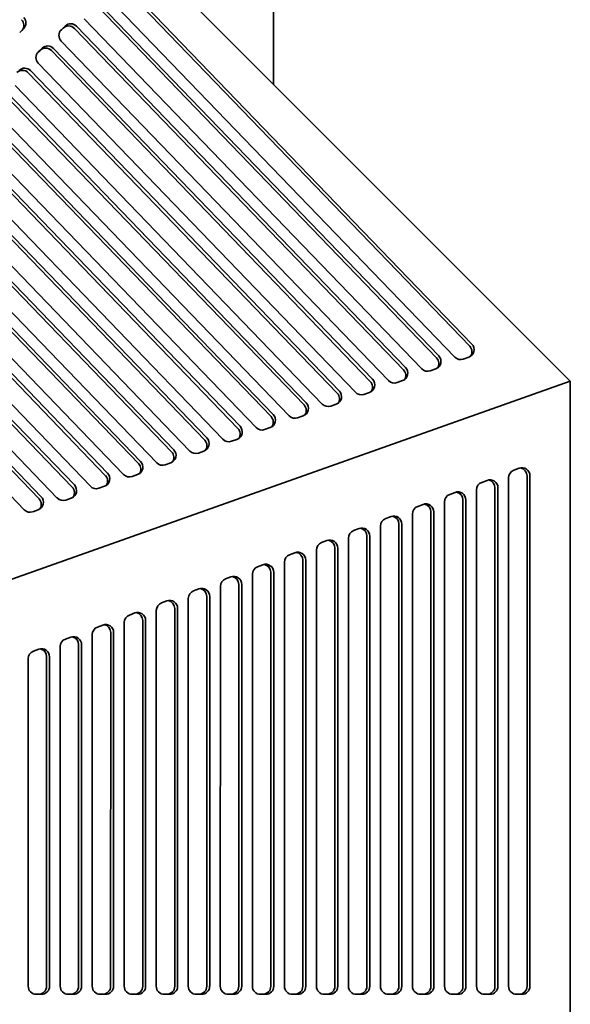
# Model space of a CAD drawing. Header units: millimetres. Extents: x 279 to 1400, y 31 to 1157.
# Tile 14 of 15: x 1195 to 1400, y 597 to 963. Entities that reach past the tile are written whole.
import ezdxf

# ---------------------------------------------------------------- set-up
doc = ezdxf.new("R2010")
doc.units = ezdxf.units.MM
doc.header["$LTSCALE"] = 4
doc.layers.add('Krawędzie widoczne(ISO)', color=7, linetype='Continuous', lineweight=35, true_color=0x262659)

msp = doc.modelspace()

# ---------------------------------------------------------------- linework, layer by layer
at = {"layer": 'Krawędzie widoczne(ISO)'}
for p, q in [((1072.17, 1157.01), (1400.5, 828.67)), ((1290, 939.17), (1290, 1041.51)), ((1232.98, 976.62), (1363.04, 841.69)), ((1233.78, 977.43), (1363.84, 842.49)), ((1225.2, 969.15), (1351.5, 838.11)), ((1357.49, 837.62), (1228.06, 971.91)), ((1224.39, 968.35), (1350.7, 837.31)), ((1345.15, 833.25), (1219.47, 963.64)), ((1196.86, 959.9), (1195.43, 958.52)), ((1210.71, 959.34), (1211.58, 960.17)), ((1210.95, 959.6), (1212.38, 960.97)), ((1215.81, 960.08), (1338.35, 832.93)), ((1216.61, 960.88), (1339.16, 833.74)), ((1332.81, 828.87), (1210.89, 955.37)), ((1202.12, 951.06), (1202.99, 951.9)), ((1202.36, 951.32), (1203.8, 952.7)), ((1207.22, 951.81), (1326.01, 828.56)), ((1208.02, 952.61), (1326.82, 829.36)), ((1320.47, 824.5), (1202.3, 947.1)), ((1198.63, 943.54), (1313.67, 824.18)), ((1199.44, 944.34), (1314.48, 824.99)), ((1190.85, 936.07), (1302.14, 820.61)), ((1308.13, 820.12), (1193.71, 938.83)), ((1190.05, 935.26), (1301.33, 819.81)), ((1295.79, 815.75), (1185.13, 930.55)), ((1181.49, 927.02), (1289.03, 815.44)), ((1182.29, 927.82), (1289.83, 816.25)), ((1283.48, 811.38), (1176.57, 922.31)), ((1172.9, 918.74), (1276.69, 811.07)), ((1173.71, 919.55), (1277.49, 811.87)), ((1271.14, 807.01), (1167.98, 914.03)), ((1164.31, 910.47), (1264.34, 806.69)), ((1165.12, 911.28), (1265.15, 807.5)), ((1156.53, 903.01), (1252.81, 803.12)), ((1258.8, 802.63), (1159.4, 905.76)), ((1155.73, 902.2), (1252, 802.32)), ((1246.46, 798.25), (1150.81, 897.49)), ((1147.14, 893.93), (1239.66, 797.94)), ((1147.95, 894.73), (1240.47, 798.74)), ((1234.12, 793.88), (1142.22, 889.22)), ((1138.56, 885.66), (1227.32, 793.56)), ((1139.36, 886.46), (1228.13, 794.37)), ((1221.78, 789.5), (1133.64, 880.95)), ((1129.97, 877.39), (1214.98, 789.19)), ((1130.78, 878.19), (1215.79, 789.99)), ((1122.19, 869.92), (1203.44, 785.62)), ((1209.44, 785.13), (1125.05, 872.68)), ((1121.39, 869.11), (1202.64, 784.81)), ((1197.1, 780.75), (1116.47, 864.4)), ((1362.71, 837.6), (1360.65, 836.87)), ((1350.37, 833.23), (1348.31, 832.5)), ((1400.5, 828.67), (932.76, 662.79)), ((1338.03, 828.85), (1335.97, 828.12)), ((1400.5, 828.67), (1400.5, 364.34)), ((1325.69, 824.48), (1323.63, 823.75)), ((1313.35, 820.1), (1311.29, 819.37)), ((1301.01, 815.72), (1298.95, 814.99)), ((1288.7, 811.36), (1286.64, 810.63)), ((1276.36, 806.98), (1274.3, 806.26)), ((1264.02, 802.61), (1261.96, 801.88)), ((1251.68, 798.23), (1249.62, 797.5)), ((1379.45, 795.45), (1381.44, 796.2)), ((1239.34, 793.86), (1237.28, 793.13)), ((1377.52, 603.23), (1377.52, 792.64)), ((1384.38, 793.39), (1384.38, 603.23)), ((1385.47, 793.39), (1385.47, 603.23)), ((1227, 789.48), (1224.94, 788.75)), ((1367.53, 790.96), (1369.51, 791.71)), ((1372.45, 788.9), (1372.45, 603.23)), ((1373.54, 788.9), (1373.54, 603.23)), ((1214.65, 785.11), (1212.6, 784.38)), ((1355.6, 786.47), (1357.59, 787.22)), ((1365.59, 603.23), (1365.59, 788.15)), ((1343.67, 781.98), (1345.66, 782.72)), ((1353.66, 603.23), (1353.66, 783.66)), ((1360.52, 784.41), (1360.52, 603.23)), ((1361.61, 784.41), (1361.61, 603.23)), ((1202.31, 780.73), (1200.26, 780)), ((1331.74, 777.48), (1333.73, 778.23)), ((1341.72, 603.23), (1341.73, 779.17)), ((1348.59, 779.91), (1348.58, 603.23)), ((1349.68, 779.91), (1349.67, 603.23)), ((1329.79, 603.23), (1329.8, 774.67)), ((1336.67, 775.42), (1336.65, 603.23)), ((1337.76, 775.42), (1337.74, 603.23)), ((1319.81, 772.99), (1321.8, 773.74)), ((1324.74, 770.93), (1324.73, 603.23)), ((1325.83, 770.93), (1325.82, 603.23)), ((1307.88, 768.5), (1309.87, 769.25)), ((1317.86, 603.23), (1317.88, 770.18)), ((1295.95, 764), (1297.94, 764.75)), ((1305.94, 603.23), (1305.95, 765.69)), ((1312.81, 766.44), (1312.8, 603.23)), ((1313.9, 766.44), (1313.89, 603.23)), ((1284.03, 759.51), (1286.01, 760.26)), ((1294.01, 603.23), (1294.02, 761.2)), ((1300.88, 761.94), (1300.87, 603.23)), ((1301.97, 761.94), (1301.96, 603.23)), ((1272.1, 755.02), (1274.09, 755.77)), ((1282.08, 603.23), (1282.09, 756.7)), ((1288.95, 757.45), (1288.94, 603.23)), ((1290.04, 757.45), (1290.03, 603.23)), ((1270.15, 603.23), (1270.16, 752.21)), ((1277.02, 752.96), (1277.01, 603.23)), ((1278.11, 752.96), (1278.1, 603.23)), ((1260.17, 750.53), (1262.16, 751.28)), ((1265.09, 748.47), (1265.09, 603.23)), ((1266.19, 748.47), (1266.18, 603.23)), ((1248.24, 746.03), (1250.23, 746.78)), ((1258.22, 603.23), (1258.23, 747.72)), ((1236.31, 741.54), (1238.3, 742.29)), ((1246.3, 603.23), (1246.3, 743.22)), ((1253.17, 743.97), (1253.16, 603.23)), ((1254.26, 743.97), (1254.25, 603.23)), ((1224.38, 737.05), (1226.37, 737.8)), ((1234.37, 603.23), (1234.38, 738.73)), ((1241.24, 739.48), (1241.23, 603.23)), ((1242.33, 739.48), (1242.32, 603.23)), ((1222.44, 603.23), (1222.45, 734.24)), ((1229.31, 734.99), (1229.3, 603.23)), ((1230.4, 734.99), (1230.39, 603.23)), ((1212.46, 732.56), (1214.44, 733.3)), ((1217.38, 730.49), (1217.37, 603.23)), ((1218.47, 730.49), (1218.46, 603.23)), ((1200.53, 728.06), (1202.52, 728.81)), ((1210.51, 603.23), (1210.52, 729.75)), ((1198.58, 603.23), (1198.59, 725.25)), ((1205.45, 726), (1205.45, 603.23)), ((1206.54, 726), (1206.54, 603.23)), ((1203.55, 600.23), (1201.57, 600.23)), ((1215.48, 600.23), (1213.49, 600.23)), ((1227.41, 600.23), (1225.42, 600.23)), ((1239.34, 600.23), (1237.35, 600.23)), ((1251.27, 600.23), (1249.28, 600.23)), ((1263.19, 600.23), (1261.21, 600.23)), ((1275.12, 600.23), (1273.13, 600.23)), ((1287.05, 600.23), (1285.06, 600.23)), ((1298.98, 600.23), (1296.99, 600.23)), ((1310.91, 600.23), (1308.92, 600.23)), ((1322.83, 600.23), (1320.85, 600.23)), ((1334.76, 600.23), (1332.77, 600.23)), ((1346.69, 600.23), (1344.7, 600.23)), ((1358.63, 600.23), (1356.64, 600.23)), ((1370.56, 600.23), (1368.57, 600.23)), ((1382.49, 600.23), (1380.5, 600.23))]:
    msp.add_line(p, q, dxfattribs=at)
for centre, major_axis, ratio, start_param, end_param in [((1193.97, 961.26), (2.12, -2.12), 0.993506, 0.100465, 1.552272), ((1194.77, 962.06), (2.12, -2.12), 0.993506, 6.264661, 7.835457), ((1214.46, 958.81), (-2.12, 2.12), 0.993506, 4.693865, 6.264661), ((1213.03, 957.44), (-2.12, 2.12), 0.993506, 6.264661, 7.835457), ((1213.66, 958.01), (-2.12, 2.12), 0.993506, 4.693865, 6.264661), ((1204.45, 949.16), (-2.12, 2.12), 0.993506, 6.264661, 7.835457), ((1205.07, 949.74), (-2.12, 2.12), 0.993506, 4.693865, 6.264661), ((1205.88, 950.54), (-2.12, 2.12), 0.993506, 4.693865, 6.264661), ((1196.49, 941.47), (-2.12, 2.12), 0.993506, 4.693865, 6.264661), ((1197.29, 942.27), (-2.12, 2.12), 0.993506, 4.693865, 6.264661), ((1361.69, 840.42), (2.12, -2.12), 0.993506, 5.841061, 7.835457), ((1360.89, 839.62), (2.12, -2.12), 0.993506, 0.192044, 1.552272), ((1349.35, 836.05), (2.12, -2.12), 0.993506, 5.841061, 7.835457), ((1348.55, 835.24), (2.12, -2.12), 0.993506, 0.192044, 1.552272), ((1359.64, 839.69), (-2.12, 2.12), 0.993506, 1.552272, 2.699469), ((1337.01, 831.67), (2.12, -2.12), 0.993506, 5.841061, 7.835457), ((1336.21, 830.87), (2.12, -2.12), 0.993506, 0.192044, 1.552272), ((1347.3, 835.32), (-2.12, 2.12), 0.993506, 1.552272, 2.699469), ((1324.67, 827.29), (2.12, -2.12), 0.993506, 5.841061, 7.835457), ((1323.87, 826.49), (2.12, -2.12), 0.993506, 0.192044, 1.552272), ((1334.96, 830.94), (-2.12, 2.12), 0.993506, 1.552272, 2.699469), ((1312.33, 822.92), (2.12, -2.12), 0.993506, 5.841061, 7.835457), ((1311.53, 822.11), (2.12, -2.12), 0.993506, 0.192044, 1.552272), ((1322.61, 826.57), (-2.12, 2.12), 0.993506, 1.552272, 2.699469), ((1299.99, 818.54), (2.12, -2.12), 0.993506, 5.841061, 7.835457), ((1299.19, 817.74), (2.12, -2.12), 0.993506, 0.192044, 1.552272), ((1310.27, 822.19), (-2.12, 2.12), 0.993506, 1.552272, 2.699469), ((1287.68, 814.18), (2.12, -2.12), 0.993506, 5.841061, 7.835457), ((1286.88, 813.37), (2.12, -2.12), 0.993506, 0.192044, 1.552272), ((1297.93, 817.81), (-2.12, 2.12), 0.993506, 1.552272, 2.699469), ((1275.34, 809.8), (2.12, -2.12), 0.993506, 5.841061, 7.835457), ((1274.54, 809), (2.12, -2.12), 0.993506, 0.192044, 1.552272), ((1285.63, 813.45), (-2.12, 2.12), 0.993506, 1.552272, 2.699469), ((1263, 805.43), (2.12, -2.12), 0.993506, 5.841061, 7.835457), ((1262.2, 804.62), (2.12, -2.12), 0.993506, 0.192044, 1.552272), ((1273.29, 809.07), (-2.12, 2.12), 0.993506, 1.552272, 2.699469), ((1250.66, 801.05), (2.12, -2.12), 0.993506, 5.841061, 7.835457), ((1249.86, 800.25), (2.12, -2.12), 0.993506, 0.192044, 1.552272), ((1260.95, 804.7), (-2.12, 2.12), 0.993506, 1.552272, 2.699469), ((1238.32, 796.68), (2.12, -2.12), 0.993506, 5.841061, 7.835457), ((1237.52, 795.87), (2.12, -2.12), 0.993506, 0.192044, 1.552272), ((1248.6, 800.32), (-2.12, 2.12), 0.993506, 1.552272, 2.699469), ((1382.49, 793.39), (0, 3), 0.994037, 4.712389, 6.641369), ((1381.4, 793.39), (0, 3), 0.994037, 4.712389, 6.099324), ((1225.98, 792.3), (2.12, -2.12), 0.993506, 5.841061, 7.835457), ((1225.18, 791.5), (2.12, -2.12), 0.993506, 0.192044, 1.552272), ((1236.26, 795.95), (-2.12, 2.12), 0.993506, 1.552272, 2.699469), ((1380.5, 792.64), (0, 3), 0.994037, 0.358184, 1.570796), ((1213.64, 787.92), (2.12, -2.12), 0.993506, 5.841061, 7.835457), ((1212.83, 787.12), (2.12, -2.12), 0.993506, 0.192044, 1.552272), ((1223.92, 791.57), (-2.12, 2.12), 0.993506, 1.552272, 2.699469), ((1368.57, 788.15), (0, 3), 0.994037, 0.358184, 1.570796), ((1370.56, 788.9), (0, 3), 0.994037, 4.712389, 6.641369), ((1369.47, 788.9), (0, 3), 0.994037, 4.712389, 6.099324), ((1201.3, 783.55), (2.12, -2.12), 0.993506, 5.841061, 7.835457), ((1211.58, 787.2), (-2.12, 2.12), 0.993506, 1.552272, 2.699469), ((1356.64, 783.66), (0, 3), 0.994037, 0.358184, 1.570796), ((1358.63, 784.41), (0, 3), 0.994037, 4.712389, 6.641369), ((1357.54, 784.41), (0, 3), 0.994037, 4.712389, 6.099324), ((1200.49, 782.74), (2.12, -2.12), 0.993506, 0.192044, 1.552272), ((1344.71, 779.17), (0, 3), 0.994037, 0.358184, 1.570733), ((1346.7, 779.92), (0, 3), 0.994037, 4.712326, 6.641369), ((1345.61, 779.92), (0, 3), 0.994037, 4.712326, 6.099324), ((1199.24, 782.82), (-2.12, 2.12), 0.993506, 1.552272, 2.699469), ((1334.77, 775.42), (0, 3), 0.994037, 4.712326, 6.641369), ((1333.68, 775.42), (0, 3), 0.994037, 4.712326, 6.099324), ((1322.85, 770.93), (0, 3), 0.994037, 4.712326, 6.641369), ((1332.79, 774.67), (0, 3), 0.994037, 0.358184, 1.570733), ((1320.86, 770.18), (0, 3), 0.994037, 0.358184, 1.570733), ((1321.76, 770.93), (0, 3), 0.994037, 4.712326, 6.099324), ((1308.93, 765.69), (0, 3), 0.994037, 0.358184, 1.570733), ((1310.92, 766.44), (0, 3), 0.994037, 4.712326, 6.641369), ((1309.83, 766.44), (0, 3), 0.994037, 4.712326, 6.099324), ((1297, 761.2), (0, 3), 0.994037, 0.358184, 1.570733), ((1298.99, 761.94), (0, 3), 0.994037, 4.712326, 6.641369), ((1297.9, 761.94), (0, 3), 0.994037, 4.712326, 6.099324), ((1285.07, 756.7), (0, 3), 0.994037, 0.358184, 1.570733), ((1287.06, 757.45), (0, 3), 0.994037, 4.712326, 6.641369), ((1285.97, 757.45), (0, 3), 0.994037, 4.712326, 6.099324), ((1275.13, 752.96), (0, 3), 0.994037, 4.712326, 6.641369), ((1274.04, 752.96), (0, 3), 0.994037, 4.712326, 6.099324), ((1273.14, 752.21), (0, 3), 0.994037, 0.358184, 1.570733), ((1261.21, 747.72), (0, 3), 0.994037, 0.358184, 1.570733), ((1263.2, 748.47), (0, 3), 0.994037, 4.712326, 6.641369), ((1262.11, 748.47), (0, 3), 0.994037, 4.712326, 6.099324), ((1249.29, 743.22), (0, 3), 0.994037, 0.358184, 1.570733), ((1251.27, 743.97), (0, 3), 0.994037, 4.712326, 6.641369), ((1250.18, 743.97), (0, 3), 0.994037, 4.712326, 6.099324), ((1237.36, 738.73), (0, 3), 0.994037, 0.358184, 1.570733), ((1239.35, 739.48), (0, 3), 0.994037, 4.712326, 6.641369), ((1238.26, 739.48), (0, 3), 0.994037, 4.712326, 6.099324), ((1227.42, 734.99), (0, 3), 0.994037, 4.712326, 6.641369), ((1226.33, 734.99), (0, 3), 0.994037, 4.712326, 6.099324), ((1215.49, 730.49), (0, 3), 0.994037, 4.712326, 6.641369), ((1225.43, 734.24), (0, 3), 0.994037, 0.358184, 1.570733), ((1213.5, 729.75), (0, 3), 0.994037, 0.358184, 1.570733), ((1214.4, 730.49), (0, 3), 0.994037, 4.712326, 6.099324), ((1201.57, 725.25), (0, 3), 0.994037, 0.358184, 1.570733), ((1203.56, 726), (0, 3), 0.994037, 4.712326, 6.641369), ((1202.47, 726), (0, 3), 0.994037, 4.712326, 6.099324), ((1201.57, 603.23), (0, -3), 0.994037, 4.712326, 6.283122), ((1202.46, 603.23), (0, -3), 0.994037, 0.00672, 1.570733), ((1203.55, 603.23), (0, -3), 0.994037, 6.283122, 7.853919), ((1213.49, 603.23), (0, -3), 0.994037, 4.712326, 6.283122), ((1214.39, 603.23), (0, -3), 0.994037, 0.00672, 1.570733), ((1215.48, 603.23), (0, -3), 0.994037, 6.283122, 7.853919), ((1225.42, 603.23), (0, -3), 0.994037, 4.712326, 6.283122), ((1226.32, 603.23), (0, -3), 0.994037, 0.00672, 1.570733), ((1227.41, 603.23), (0, -3), 0.994037, 6.283122, 7.853919), ((1237.35, 603.23), (0, -3), 0.994037, 4.712326, 6.283122), ((1238.25, 603.23), (0, -3), 0.994037, 0.00672, 1.570733), ((1239.34, 603.23), (0, -3), 0.994037, 6.283122, 7.853919), ((1249.28, 603.23), (0, -3), 0.994037, 4.712326, 6.283122), ((1250.18, 603.23), (0, -3), 0.994037, 0.00672, 1.570733), ((1251.27, 603.23), (0, -3), 0.994037, 6.283122, 7.853919), ((1261.21, 603.23), (0, -3), 0.994037, 4.712326, 6.283122), ((1262.1, 603.23), (0, -3), 0.994037, 0.00672, 1.570733), ((1263.19, 603.23), (0, -3), 0.994037, 6.283122, 7.853919), ((1273.13, 603.23), (0, -3), 0.994037, 4.712326, 6.283122), ((1274.03, 603.23), (0, -3), 0.994037, 0.00672, 1.570733), ((1275.12, 603.23), (0, -3), 0.994037, 6.283122, 7.853919), ((1285.06, 603.23), (0, -3), 0.994037, 4.712326, 6.283122), ((1285.96, 603.23), (0, -3), 0.994037, 0.00672, 1.570733), ((1287.05, 603.23), (0, -3), 0.994037, 6.283122, 7.853919), ((1296.99, 603.23), (0, -3), 0.994037, 4.712326, 6.283122), ((1297.89, 603.23), (0, -3), 0.994037, 0.00672, 1.570733), ((1298.98, 603.23), (0, -3), 0.994037, 6.283122, 7.853919), ((1308.92, 603.23), (0, -3), 0.994037, 4.712326, 6.283122), ((1309.82, 603.23), (0, -3), 0.994037, 0.00672, 1.570733), ((1310.91, 603.23), (0, -3), 0.994037, 6.283122, 7.853919), ((1320.85, 603.23), (0, -3), 0.994037, 4.712326, 6.283122), ((1321.74, 603.23), (0, -3), 0.994037, 0.00672, 1.570733), ((1322.83, 603.23), (0, -3), 0.994037, 6.283122, 7.853919), ((1332.77, 603.23), (0, -3), 0.994037, 4.712326, 6.283122), ((1333.67, 603.23), (0, -3), 0.994037, 0.00672, 1.570733), ((1334.76, 603.23), (0, -3), 0.994037, 6.283122, 7.853919), ((1344.7, 603.23), (0, -3), 0.994037, 4.712326, 6.283122), ((1345.6, 603.23), (0, -3), 0.994037, 0.00672, 1.570733), ((1346.69, 603.23), (0, -3), 0.994037, 6.283122, 7.853919), ((1356.64, 603.23), (0, -3), 0.994037, 4.712389, 6.283185), ((1357.54, 603.23), (0, -3), 0.994037, 0, 1.570796), ((1358.63, 603.23), (0, -3), 0.994037, 0, 1.570796), ((1368.57, 603.23), (0, -3), 0.994037, 4.712389, 6.283185), ((1369.47, 603.23), (0, -3), 0.994037, 0, 1.570796), ((1370.56, 603.23), (0, -3), 0.994037, 0, 1.570796), ((1380.5, 603.23), (0, -3), 0.994037, 4.712389, 6.283185), ((1381.4, 603.23), (0, -3), 0.994037, 0, 1.570796), ((1382.49, 603.23), (0, -3), 0.994037, 0, 1.570796)]:
    msp.add_ellipse(centre, major_axis=major_axis, ratio=ratio, start_param=start_param, end_param=end_param, dxfattribs=at)

doc.saveas('drawing.dxf')
